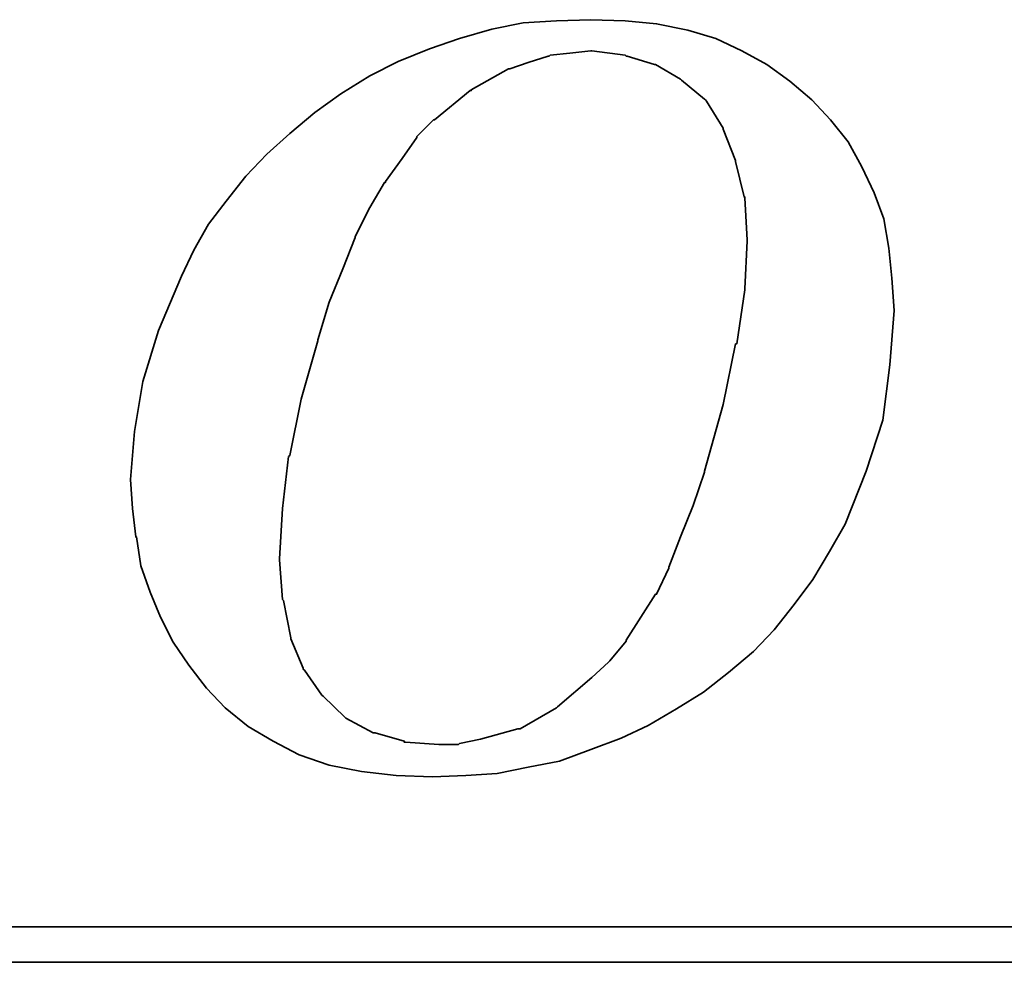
# Model space of a CAD drawing. Header units: millimetres. Extents: x 1 to 148, y 172 to 247.
# Tile 31 of 48: x 117.83 to 119.45, y 208.56 to 210.11. Entities that reach past the tile are written whole.
import ezdxf

# ---------------------------------------------------------------- set-up
doc = ezdxf.new("R2010")
doc.units = ezdxf.units.MM
doc.layers.add('DIM', color=4, linetype='CONTINUOUS')
doc.layers.add('layer 1', color=7, linetype='CONTINUOUS')

# ---------------------------------------------------------------- blocks, each defined once
blk = doc.blocks.new('TBI MOTION logo(完整正式版)')
at = {"layer": 'layer 1', "color": 22, "lineweight": 35}
for points, knots in [([(-11.34375, -6.98375), (-11.34375, -6.98375), (-10.91375, -7.43875), (-10.91375, -7.43875), (-10.91375, -7.43875), (-10.91375, -7.43875), (-10.38625, -7.87125), (-10.38625, -7.87125), (-10.38625, -7.87125), (-10.38625, -7.87125), (-9.81125, -8.20375), (-9.81125, -8.20375), (-9.81125, -8.20375), (-9.81125, -8.20375), (-9.21125, -8.51875), (-9.21125, -8.51875), (-9.21125, -8.51875), (-9.21125, -8.51875), (-8.51625, -8.75875), (-8.51625, -8.75875), (-8.51625, -8.75875), (-8.51625, -8.75875), (-7.77125, -8.90375), (-7.77125, -8.90375), (-7.77125, -8.90375), (-7.77125, -8.90375), (-6.97875, -8.99875), (-6.97875, -8.99875), (-6.97875, -8.99875), (-6.97875, -8.99875), (-6.14125, -9.02375), (-6.14125, -9.02375), (-6.14125, -9.02375), (-6.14125, -9.02375), (-5.37125, -8.99875), (-5.37125, -8.99875), (-5.37125, -8.99875), (-5.37125, -8.99875), (-4.65375, -8.94875), (-4.65375, -8.94875), (-4.65375, -8.94875), (-4.65375, -8.94875), (-3.93375, -8.80625), (-3.93375, -8.80625), (-3.93375, -8.80625), (-3.93375, -8.80625), (-3.21375, -8.66375), (-3.21375, -8.66375), (-3.21375, -8.66375), (-3.21375, -8.66375), (-2.49375, -8.39875), (-2.49375, -8.39875), (-2.49375, -8.39875), (-2.49375, -8.39875), (-1.79875, -8.13375), (-1.79875, -8.13375), (-1.79875, -8.13375), (-1.79875, -8.13375), (-1.17375, -7.84375), (-1.17375, -7.84375), (-1.17375, -7.84375), (-1.17375, -7.84375), (-0.52375, -7.46375), (-0.52375, -7.46375), (-0.52375, -7.46375), (-0.52375, -7.46375), (0.10124, -7.07875), (0.10124, -7.07875), (0.10124, -7.07875), (0.10124, -7.07875), (0.67625, -6.62375), (0.67625, -6.62375), (0.67625, -6.62375), (0.67625, -6.62375), (1.24874, -6.14375), (1.24874, -6.14375), (1.24874, -6.14375), (1.24874, -6.14375), (1.72874, -5.64125), (1.72874, -5.64125), (1.72874, -5.64125), (1.72874, -5.64125), (2.18624, -5.06375), (2.18624, -5.06375), (2.18624, -5.06375), (2.18624, -5.06375), (2.61625, -4.48874), (2.61625, -4.48874), (2.61625, -4.48874), (2.61625, -4.48874), (3.00125, -3.83874), (3.00125, -3.83874), (3.00125, -3.83874), (3.00125, -3.83874), (3.36124, -3.21374), (3.36124, -3.21374), (3.36124, -3.21374), (3.36124, -3.21374), (3.84374, -1.99125), (3.84374, -1.99125), (3.84374, -1.99125), (3.84374, -1.99125), (4.22625, -0.81875), (4.22625, -0.81875), (4.22625, -0.81875), (4.22625, -0.81875), (4.39125, 0.45624), (4.39125, 0.45624), (4.39125, 0.45624), (4.39125, 0.45624), (4.48874, 1.70124), (4.48874, 1.70124), (4.48874, 1.70124), (4.48874, 1.70124), (4.43874, 2.44625), (4.43874, 2.44625), (4.43874, 2.44625), (4.43874, 2.44625), (4.36874, 3.14125), (4.36874, 3.14125), (4.36874, 3.14125), (4.36874, 3.14125), (4.25125, 3.81125), (4.25125, 3.81125), (4.25125, 3.81125), (4.25125, 3.81125), (4.03124, 4.41125), (4.03124, 4.41125), (4.03124, 4.41125), (4.03124, 4.41125), (3.74374, 5.01125), (3.74374, 5.01125), (3.74374, 5.01125), (3.74374, 5.01125), (3.43124, 5.58875), (3.43124, 5.58875), (3.43124, 5.58875), (3.43124, 5.58875), (3.02625, 6.09125), (3.02625, 6.09125), (3.02625, 6.09125), (3.02625, 6.09125), (2.59374, 6.54875), (2.59374, 6.54875), (2.59374, 6.54875), (2.59374, 6.54875), (2.09124, 6.98125), (2.09124, 6.98125), (2.09124, 6.98125), (2.09124, 6.98125), (1.56124, 7.36625), (1.56124, 7.36625), (1.56124, 7.36625), (1.56124, 7.36625), (0.98624, 7.67625), (0.98624, 7.67625), (0.98624, 7.67625), (0.98624, 7.67625), (0.38624, 7.96375), (0.38624, 7.96375), (0.38624, 7.96375), (0.38624, 7.96375), (-0.25875, 8.15625), (-0.25875, 8.15625), (-0.25875, 8.15625), (-0.25875, 8.15625), (-0.98125, 8.30125), (-0.98125, 8.30125), (-0.98125, 8.30125), (-0.98125, 8.30125), (-1.70124, 8.37125), (-1.70124, 8.37125), (-1.70124, 8.37125), (-1.70124, 8.37125), (-2.49375, 8.39624), (-2.49375, 8.39624), (-2.49375, 8.39624), (-2.49375, 8.39624), (-3.28625, 8.37125), (-3.28625, 8.37125), (-3.28625, 8.37125), (-3.28625, 8.37125), (-4.05125, 8.32125), (-4.05125, 8.32125), (-4.05125, 8.32125), (-4.05125, 8.32125), (-4.77375, 8.18125), (-4.77375, 8.18125), (-4.77375, 8.18125), (-4.77375, 8.18125), (-5.51625, 7.96375), (-5.51625, 7.96375), (-5.51625, 7.96375), (-5.51625, 7.96375), (-6.21125, 7.72625), (-6.21125, 7.72625), (-6.21125, 7.72625), (-6.21125, 7.72625), (-6.92875, 7.43625), (-6.92875, 7.43625), (-6.92875, 7.43625), (-6.92875, 7.43625), (-7.57875, 7.10125), (-7.57875, 7.10125), (-7.57875, 7.10125), (-7.57875, 7.10125), (-8.24875, 6.69125), (-8.24875, 6.69125), (-8.24875, 6.69125), (-8.24875, 6.69125), (-8.84875, 6.26125), (-8.84875, 6.26125), (-8.84875, 6.26125), (-8.84875, 6.26125), (-9.42625, 5.78125), (-9.42625, 5.78125), (-9.42625, 5.78125), (-9.42625, 5.78125), (-9.95375, 5.30125), (-9.95375, 5.30125), (-9.95375, 5.30125), (-9.95375, 5.30125), (-10.43375, 4.79624), (-10.43375, 4.79624), (-10.43375, 4.79624), (-10.43375, 4.79624), (-10.88875, 4.22125), (-10.88875, 4.22125), (-10.88875, 4.22125), (-10.88875, 4.22125), (-11.29875, 3.69375), (-11.29875, 3.69375), (-11.29875, 3.69375), (-11.29875, 3.69375), (-11.63375, 3.09125), (-11.63375, 3.09125), (-11.63375, 3.09125), (-11.63375, 3.09125), (-11.91875, 2.49625), (-11.91875, 2.49625), (-11.91875, 2.49625), (-11.91875, 2.49625), (-12.44875, 1.24625), (-12.44875, 1.24625), (-12.44875, 1.24625), (-12.44875, 1.24625), (-12.80875, 0.06874), (-12.80875, 0.06874), (-12.80875, 0.06874), (-12.80875, 0.06874), (-12.99875, -1.07875), (-12.99875, -1.07875), (-12.99875, -1.07875), (-12.99875, -1.07875), (-13.09375, -2.18375), (-13.09375, -2.18375), (-13.09375, -2.18375), (-13.09375, -2.18375), (-13.04875, -2.85375), (-13.04875, -2.85375), (-13.04875, -2.85375), (-13.04875, -2.85375), (-12.97375, -3.50375), (-12.97375, -3.50375), (-12.97375, -3.50375), (-12.97375, -3.50375), (-12.95375, -3.50375), (-12.95375, -3.50375), (-12.95375, -3.50375), (-12.95375, -3.50375), (-12.85375, -4.17375), (-12.85375, -4.17375), (-12.85375, -4.17375), (-12.85375, -4.17375), (-12.63875, -4.77624), (-12.63875, -4.77624), (-12.63875, -4.77624), (-12.63875, -4.77624), (-12.39875, -5.35125), (-12.39875, -5.35125), (-12.39875, -5.35125), (-12.39875, -5.35125), (-12.11375, -5.92875), (-12.11375, -5.92875), (-12.11375, -5.92875), (-12.11375, -5.92875), (-11.75375, -6.45375), (-11.75375, -6.45375), (-11.75375, -6.45375), (-11.75375, -6.45375), (-11.34375, -6.98375), (-11.34375, -6.98375)], [0, 0, 0, 0, 0.01369863, 0.01369863, 0.01369863, 0.01369863, 0.02739726, 0.02739726, 0.02739726, 0.02739726, 0.04109589, 0.04109589, 0.04109589, 0.04109589, 0.05479452, 0.05479452, 0.05479452, 0.05479452, 0.06849315, 0.06849315, 0.06849315, 0.06849315, 0.08219178, 0.08219178, 0.08219178, 0.08219178, 0.09589041, 0.09589041, 0.09589041, 0.09589041, 0.10958904, 0.10958904, 0.10958904, 0.10958904, 0.12328767, 0.12328767, 0.12328767, 0.12328767, 0.1369863, 0.1369863, 0.1369863, 0.1369863, 0.15068493, 0.15068493, 0.15068493, 0.15068493, 0.16438356, 0.16438356, 0.16438356, 0.16438356, 0.17808219, 0.17808219, 0.17808219, 0.17808219, 0.19178082, 0.19178082, 0.19178082, 0.19178082, 0.20547945, 0.20547945, 0.20547945, 0.20547945, 0.21917808, 0.21917808, 0.21917808, 0.21917808, 0.23287671, 0.23287671, 0.23287671, 0.23287671, 0.24657534, 0.24657534, 0.24657534, 0.24657534, 0.26027397, 0.26027397, 0.26027397, 0.26027397, 0.2739726, 0.2739726, 0.2739726, 0.2739726, 0.28767123, 0.28767123, 0.28767123, 0.28767123, 0.30136986, 0.30136986, 0.30136986, 0.30136986, 0.31506849, 0.31506849, 0.31506849, 0.31506849, 0.32876712, 0.32876712, 0.32876712, 0.32876712, 0.34246575, 0.34246575, 0.34246575, 0.34246575, 0.35616438, 0.35616438, 0.35616438, 0.35616438, 0.36986301, 0.36986301, 0.36986301, 0.36986301, 0.38356164, 0.38356164, 0.38356164, 0.38356164, 0.39726027, 0.39726027, 0.39726027, 0.39726027, 0.4109589, 0.4109589, 0.4109589, 0.4109589, 0.42465753, 0.42465753, 0.42465753, 0.42465753, 0.43835616, 0.43835616, 0.43835616, 0.43835616, 0.45205479, 0.45205479, 0.45205479, 0.45205479, 0.46575342, 0.46575342, 0.46575342, 0.46575342, 0.47945205, 0.47945205, 0.47945205, 0.47945205, 0.49315068, 0.49315068, 0.49315068, 0.49315068, 0.50684932, 0.50684932, 0.50684932, 0.50684932, 0.52054795, 0.52054795, 0.52054795, 0.52054795, 0.53424658, 0.53424658, 0.53424658, 0.53424658, 0.54794521, 0.54794521, 0.54794521, 0.54794521, 0.56164384, 0.56164384, 0.56164384, 0.56164384, 0.57534247, 0.57534247, 0.57534247, 0.57534247, 0.5890411, 0.5890411, 0.5890411, 0.5890411, 0.60273973, 0.60273973, 0.60273973, 0.60273973, 0.61643836, 0.61643836, 0.61643836, 0.61643836, 0.63013699, 0.63013699, 0.63013699, 0.63013699, 0.64383562, 0.64383562, 0.64383562, 0.64383562, 0.65753425, 0.65753425, 0.65753425, 0.65753425, 0.67123288, 0.67123288, 0.67123288, 0.67123288, 0.68493151, 0.68493151, 0.68493151, 0.68493151, 0.69863014, 0.69863014, 0.69863014, 0.69863014, 0.71232877, 0.71232877, 0.71232877, 0.71232877, 0.7260274, 0.7260274, 0.7260274, 0.7260274, 0.73972603, 0.73972603, 0.73972603, 0.73972603, 0.75342466, 0.75342466, 0.75342466, 0.75342466, 0.76712329, 0.76712329, 0.76712329, 0.76712329, 0.78082192, 0.78082192, 0.78082192, 0.78082192, 0.79452055, 0.79452055, 0.79452055, 0.79452055, 0.80821918, 0.80821918, 0.80821918, 0.80821918, 0.82191781, 0.82191781, 0.82191781, 0.82191781, 0.83561644, 0.83561644, 0.83561644, 0.83561644, 0.84931507, 0.84931507, 0.84931507, 0.84931507, 0.8630137, 0.8630137, 0.8630137, 0.8630137, 0.87671233, 0.87671233, 0.87671233, 0.87671233, 0.89041096, 0.89041096, 0.89041096, 0.89041096, 0.90410959, 0.90410959, 0.90410959, 0.90410959, 0.91780822, 0.91780822, 0.91780822, 0.91780822, 0.93150685, 0.93150685, 0.93150685, 0.93150685, 0.94520548, 0.94520548, 0.94520548, 0.94520548, 0.95890411, 0.95890411, 0.95890411, 0.95890411, 0.97260274, 0.97260274, 0.97260274, 0.97260274, 0.98630137, 0.98630137, 0.98630137, 0.98630137, 1, 1, 1, 1]), ([(-8.77875, 1.03124), (-8.77875, 1.03124), (-8.51625, 1.89625), (-8.51625, 1.89625), (-8.51625, 1.89625), (-8.51625, 1.89625), (-8.20375, 2.66375), (-8.20375, 2.66375), (-8.20375, 2.66375), (-8.20375, 2.66375), (-7.91625, 3.38125), (-7.91625, 3.38125), (-7.91625, 3.38125), (-7.91625, 3.38125), (-7.91625, 3.40624), (-7.91625, 3.40624), (-7.91625, 3.40624), (-7.91625, 3.40624), (-7.57875, 4.07624), (-7.57875, 4.07624), (-7.57875, 4.07624), (-7.57875, 4.07624), (-7.24375, 4.65125), (-7.24375, 4.65125), (-7.24375, 4.65125), (-7.24375, 4.65125), (-7.21875, 4.65125), (-7.21875, 4.65125), (-7.21875, 4.65125), (-7.21875, 4.65125), (-7.21875, 4.67624), (-7.21875, 4.67624), (-7.21875, 4.67624), (-7.21875, 4.67624), (-6.83625, 5.20375), (-6.83625, 5.20375), (-6.83625, 5.20375), (-6.83625, 5.20375), (-6.49875, 5.68625), (-6.49875, 5.68625), (-6.49875, 5.68625), (-6.49875, 5.68625), (-6.49875, 5.70625), (-6.49875, 5.70625), (-6.49875, 5.70625), (-6.49875, 5.70625), (-6.11625, 6.09125), (-6.11625, 6.09125), (-6.11625, 6.09125), (-6.11625, 6.09125), (-6.09125, 6.09125), (-6.09125, 6.09125), (-6.09125, 6.09125), (-6.09125, 6.09125), (-5.27375, 6.76625), (-5.27375, 6.76625), (-5.27375, 6.76625), (-5.27375, 6.76625), (-5.24875, 6.76625), (-5.24875, 6.76625), (-5.24875, 6.76625), (-5.24875, 6.76625), (-5.24875, 6.78625), (-5.24875, 6.78625), (-5.24875, 6.78625), (-5.24875, 6.78625), (-4.38875, 7.26624), (-4.38875, 7.26624), (-4.38875, 7.26624), (-4.38875, 7.26624), (-4.36125, 7.26624), (-4.36125, 7.26624), (-4.36125, 7.26624), (-4.36125, 7.26624), (-3.93375, 7.41125), (-3.93375, 7.41125), (-3.93375, 7.41125), (-3.93375, 7.41125), (-3.47375, 7.55625), (-3.47375, 7.55625), (-3.47375, 7.55625), (-3.47375, 7.55625), (-3.45375, 7.55625), (-3.45375, 7.55625), (-3.45375, 7.55625), (-3.45375, 7.55625), (-3.42875, 7.58124), (-3.42875, 7.58124), (-3.42875, 7.58124), (-3.42875, 7.58124), (-2.97375, 7.62625), (-2.97375, 7.62625), (-2.97375, 7.62625), (-2.97375, 7.62625), (-2.49375, 7.67625), (-2.49375, 7.67625), (-2.49375, 7.67625), (-2.49375, 7.67625), (-2.46875, 7.67625), (-2.46875, 7.67625), (-2.46875, 7.67625), (-2.46875, 7.67625), (-1.70124, 7.58124), (-1.70124, 7.58124), (-1.70124, 7.58124), (-1.70124, 7.58124), (-1.67875, 7.55625), (-1.67875, 7.55625), (-1.67875, 7.55625), (-1.67875, 7.55625), (-1.65375, 7.55625), (-1.65375, 7.55625), (-1.65375, 7.55625), (-1.65375, 7.55625), (-1.03125, 7.36625), (-1.03125, 7.36625), (-1.03125, 7.36625), (-1.03125, 7.36625), (-1.00625, 7.36625), (-1.00625, 7.36625), (-1.00625, 7.36625), (-1.00625, 7.36625), (-0.43124, 7.02624), (-0.43124, 7.02624), (-0.43124, 7.02624), (-0.43124, 7.02624), (-0.40625, 7.00624), (-0.40625, 7.00624), (-0.40625, 7.00624), (-0.40625, 7.00624), (0.12124, 6.57124), (0.12124, 6.57124), (0.12124, 6.57124), (0.12124, 6.57124), (0.14624, 6.54875), (0.14624, 6.54875), (0.14624, 6.54875), (0.14624, 6.54875), (0.17124, 6.52375), (0.17124, 6.52375), (0.17124, 6.52375), (0.17124, 6.52375), (0.55625, 5.89875), (0.55625, 5.89875), (0.55625, 5.89875), (0.55625, 5.89875), (0.55625, 5.87625), (0.55625, 5.87625), (0.55625, 5.87625), (0.55625, 5.87625), (0.84124, 5.15625), (0.84124, 5.15625), (0.84124, 5.15625), (0.84124, 5.15625), (0.84124, 5.13125), (0.84124, 5.13125), (0.84124, 5.13125), (0.84124, 5.13125), (1.03624, 4.31875), (1.03624, 4.31875), (1.03624, 4.31875), (1.03624, 4.31875), (1.05624, 4.31875), (1.05624, 4.31875), (1.05624, 4.31875), (1.05624, 4.31875), (1.05624, 4.29125), (1.05624, 4.29125), (1.05624, 4.29125), (1.05624, 4.29125), (1.10625, 3.33125), (1.10625, 3.33125), (1.10625, 3.33125), (1.10625, 3.33125), (1.10625, 3.30875), (1.10625, 3.30875), (1.10625, 3.30875), (1.10625, 3.30875), (1.05624, 2.20624), (1.05624, 2.20624), (1.05624, 2.20624), (1.05624, 2.20624), (1.05624, 2.18124), (1.05624, 2.18124), (1.05624, 2.18124), (1.05624, 2.18124), (0.86624, 0.93624), (0.86624, 0.93624), (0.86624, 0.93624), (0.86624, 0.93624), (0.84124, 0.93624), (0.84124, 0.93624), (0.84124, 0.93624), (0.84124, 0.93624), (0.55625, -0.45874), (0.55625, -0.45874), (0.55625, -0.45874), (0.55625, -0.45874), (0.12124, -1.99125), (0.12124, -1.99125), (0.12124, -1.99125), (0.12124, -1.99125), (0.12124, -2.01874), (0.12124, -2.01874), (0.12124, -2.01874), (0.12124, -2.01874), (-0.13874, -2.78375), (-0.13874, -2.78375), (-0.13874, -2.78375), (-0.13874, -2.78375), (-0.43124, -3.50375), (-0.43124, -3.50375), (-0.43124, -3.50375), (-0.43124, -3.50375), (-0.69375, -4.19875), (-0.69375, -4.19875), (-0.69375, -4.19875), (-0.69375, -4.19875), (-0.69375, -4.22375), (-0.69375, -4.22375), (-0.69375, -4.22375), (-0.69375, -4.22375), (-0.98125, -4.82374), (-0.98125, -4.82374), (-0.98125, -4.82374), (-0.98125, -4.82374), (-1.00625, -4.82374), (-1.00625, -4.82374), (-1.00625, -4.82374), (-1.00625, -4.82374), (-1.33875, -5.35125), (-1.33875, -5.35125), (-1.33875, -5.35125), (-1.33875, -5.35125), (-1.67875, -5.87875), (-1.67875, -5.87875), (-1.67875, -5.87875), (-1.67875, -5.87875), (-1.67875, -5.90375), (-1.67875, -5.90375), (-1.67875, -5.90375), (-1.67875, -5.90375), (-2.05875, -6.35875), (-2.05875, -6.35875), (-2.05875, -6.35875), (-2.05875, -6.35875), (-2.08375, -6.38375), (-2.08375, -6.38375), (-2.08375, -6.38375), (-2.08375, -6.38375), (-2.46875, -6.74375), (-2.46875, -6.74375), (-2.46875, -6.74375), (-2.46875, -6.74375), (-3.25875, -7.41625), (-3.25875, -7.41625), (-3.25875, -7.41625), (-3.25875, -7.41625), (-3.28625, -7.43875), (-3.28625, -7.43875), (-3.28625, -7.43875), (-3.28625, -7.43875), (-4.12375, -7.91875), (-4.12375, -7.91875), (-4.12375, -7.91875), (-4.12375, -7.91875), (-4.14875, -7.91875), (-4.14875, -7.91875), (-4.14875, -7.91875), (-4.14875, -7.91875), (-4.17125, -7.91875), (-4.17125, -7.91875), (-4.17125, -7.91875), (-4.17125, -7.91875), (-5.03375, -8.15875), (-5.03375, -8.15875), (-5.03375, -8.15875), (-5.03375, -8.15875), (-5.51625, -8.25625), (-5.51625, -8.25625), (-5.51625, -8.25625), (-5.51625, -8.25625), (-5.54125, -8.27875), (-5.54125, -8.27875), (-5.54125, -8.27875), (-5.54125, -8.27875), (-5.56375, -8.27875), (-5.56375, -8.27875), (-5.56375, -8.27875), (-5.56375, -8.27875), (-5.99625, -8.27875), (-5.99625, -8.27875), (-5.99625, -8.27875), (-5.99625, -8.27875), (-6.76375, -8.23125), (-6.76375, -8.23125), (-6.76375, -8.23125), (-6.76375, -8.23125), (-6.78875, -8.23125), (-6.78875, -8.23125), (-6.78875, -8.23125), (-6.78875, -8.23125), (-6.78875, -8.20375), (-6.78875, -8.20375), (-6.78875, -8.20375), (-6.78875, -8.20375), (-7.45875, -8.01375), (-7.45875, -8.01375), (-7.45875, -8.01375), (-7.45875, -8.01375), (-7.48375, -8.01375), (-7.48375, -8.01375), (-7.48375, -8.01375), (-7.48375, -8.01375), (-7.50875, -8.01375), (-7.50875, -8.01375), (-7.50875, -8.01375), (-7.50875, -8.01375), (-8.13125, -7.67875), (-8.13125, -7.67875), (-8.13125, -7.67875), (-8.13125, -7.67875), (-8.15625, -7.65375), (-8.15625, -7.65375), (-8.15625, -7.65375), (-8.15625, -7.65375), (-8.65875, -7.17375), (-8.65875, -7.17375), (-8.65875, -7.17375), (-8.65875, -7.17375), (-8.68375, -7.14875), (-8.68375, -7.14875), (-8.68375, -7.14875), (-8.68375, -7.14875), (-9.08875, -6.57375), (-9.08875, -6.57375), (-9.08875, -6.57375), (-9.08875, -6.57375), (-9.11375, -6.54875), (-9.11375, -6.54875), (-9.11375, -6.54875), (-9.11375, -6.54875), (-9.11375, -6.52875), (-9.11375, -6.52875), (-9.11375, -6.52875), (-9.11375, -6.52875), (-9.40375, -5.85375), (-9.40375, -5.85375), (-9.40375, -5.85375), (-9.40375, -5.85375), (-9.40375, -5.82875), (-9.40375, -5.82875), (-9.40375, -5.82875), (-9.40375, -5.82875), (-9.56875, -4.96875), (-9.56875, -4.96875), (-9.56875, -4.96875), (-9.56875, -4.96875), (-9.59375, -4.94375), (-9.59375, -4.94375), (-9.59375, -4.94375), (-9.59375, -4.94375), (-9.66375, -4.03375), (-9.66375, -4.03375), (-9.66375, -4.03375), (-9.66375, -4.03375), (-9.66375, -4.00875), (-9.66375, -4.00875), (-9.66375, -4.00875), (-9.66375, -4.00875), (-9.59375, -2.85375), (-9.59375, -2.85375), (-9.59375, -2.85375), (-9.59375, -2.85375), (-9.45125, -1.65875), (-9.45125, -1.65875), (-9.45125, -1.65875), (-9.45125, -1.65875), (-9.42625, -1.63375), (-9.42625, -1.63375), (-9.42625, -1.63375), (-9.42625, -1.63375), (-9.16125, -0.33875), (-9.16125, -0.33875), (-9.16125, -0.33875), (-9.16125, -0.33875), (-8.77875, 1.00624), (-8.77875, 1.00624), (-8.77875, 1.00624), (-8.77875, 1.00624), (-8.77875, 1.03124), (-8.77875, 1.03124)], [0, 0, 0, 0, 0.01020408, 0.01020408, 0.01020408, 0.01020408, 0.02040816, 0.02040816, 0.02040816, 0.02040816, 0.03061224, 0.03061224, 0.03061224, 0.03061224, 0.04081633, 0.04081633, 0.04081633, 0.04081633, 0.05102041, 0.05102041, 0.05102041, 0.05102041, 0.06122449, 0.06122449, 0.06122449, 0.06122449, 0.07142857, 0.07142857, 0.07142857, 0.07142857, 0.08163265, 0.08163265, 0.08163265, 0.08163265, 0.09183673, 0.09183673, 0.09183673, 0.09183673, 0.10204082, 0.10204082, 0.10204082, 0.10204082, 0.1122449, 0.1122449, 0.1122449, 0.1122449, 0.12244898, 0.12244898, 0.12244898, 0.12244898, 0.13265306, 0.13265306, 0.13265306, 0.13265306, 0.14285714, 0.14285714, 0.14285714, 0.14285714, 0.15306122, 0.15306122, 0.15306122, 0.15306122, 0.16326531, 0.16326531, 0.16326531, 0.16326531, 0.17346939, 0.17346939, 0.17346939, 0.17346939, 0.18367347, 0.18367347, 0.18367347, 0.18367347, 0.19387755, 0.19387755, 0.19387755, 0.19387755, 0.20408163, 0.20408163, 0.20408163, 0.20408163, 0.21428571, 0.21428571, 0.21428571, 0.21428571, 0.2244898, 0.2244898, 0.2244898, 0.2244898, 0.23469388, 0.23469388, 0.23469388, 0.23469388, 0.24489796, 0.24489796, 0.24489796, 0.24489796, 0.25510204, 0.25510204, 0.25510204, 0.25510204, 0.26530612, 0.26530612, 0.26530612, 0.26530612, 0.2755102, 0.2755102, 0.2755102, 0.2755102, 0.28571429, 0.28571429, 0.28571429, 0.28571429, 0.29591837, 0.29591837, 0.29591837, 0.29591837, 0.30612245, 0.30612245, 0.30612245, 0.30612245, 0.31632653, 0.31632653, 0.31632653, 0.31632653, 0.32653061, 0.32653061, 0.32653061, 0.32653061, 0.33673469, 0.33673469, 0.33673469, 0.33673469, 0.34693878, 0.34693878, 0.34693878, 0.34693878, 0.35714286, 0.35714286, 0.35714286, 0.35714286, 0.36734694, 0.36734694, 0.36734694, 0.36734694, 0.37755102, 0.37755102, 0.37755102, 0.37755102, 0.3877551, 0.3877551, 0.3877551, 0.3877551, 0.39795918, 0.39795918, 0.39795918, 0.39795918, 0.40816327, 0.40816327, 0.40816327, 0.40816327, 0.41836735, 0.41836735, 0.41836735, 0.41836735, 0.42857143, 0.42857143, 0.42857143, 0.42857143, 0.43877551, 0.43877551, 0.43877551, 0.43877551, 0.44897959, 0.44897959, 0.44897959, 0.44897959, 0.45918367, 0.45918367, 0.45918367, 0.45918367, 0.46938776, 0.46938776, 0.46938776, 0.46938776, 0.47959184, 0.47959184, 0.47959184, 0.47959184, 0.48979592, 0.48979592, 0.48979592, 0.48979592, 0.5, 0.5, 0.5, 0.5, 0.51020408, 0.51020408, 0.51020408, 0.51020408, 0.52040816, 0.52040816, 0.52040816, 0.52040816, 0.53061224, 0.53061224, 0.53061224, 0.53061224, 0.54081633, 0.54081633, 0.54081633, 0.54081633, 0.55102041, 0.55102041, 0.55102041, 0.55102041, 0.56122449, 0.56122449, 0.56122449, 0.56122449, 0.57142857, 0.57142857, 0.57142857, 0.57142857, 0.58163265, 0.58163265, 0.58163265, 0.58163265, 0.59183673, 0.59183673, 0.59183673, 0.59183673, 0.60204082, 0.60204082, 0.60204082, 0.60204082, 0.6122449, 0.6122449, 0.6122449, 0.6122449, 0.62244898, 0.62244898, 0.62244898, 0.62244898, 0.63265306, 0.63265306, 0.63265306, 0.63265306, 0.64285714, 0.64285714, 0.64285714, 0.64285714, 0.65306122, 0.65306122, 0.65306122, 0.65306122, 0.66326531, 0.66326531, 0.66326531, 0.66326531, 0.67346939, 0.67346939, 0.67346939, 0.67346939, 0.68367347, 0.68367347, 0.68367347, 0.68367347, 0.69387755, 0.69387755, 0.69387755, 0.69387755, 0.70408163, 0.70408163, 0.70408163, 0.70408163, 0.71428571, 0.71428571, 0.71428571, 0.71428571, 0.7244898, 0.7244898, 0.7244898, 0.7244898, 0.73469388, 0.73469388, 0.73469388, 0.73469388, 0.74489796, 0.74489796, 0.74489796, 0.74489796, 0.75510204, 0.75510204, 0.75510204, 0.75510204, 0.76530612, 0.76530612, 0.76530612, 0.76530612, 0.7755102, 0.7755102, 0.7755102, 0.7755102, 0.78571429, 0.78571429, 0.78571429, 0.78571429, 0.79591837, 0.79591837, 0.79591837, 0.79591837, 0.80612245, 0.80612245, 0.80612245, 0.80612245, 0.81632653, 0.81632653, 0.81632653, 0.81632653, 0.82653061, 0.82653061, 0.82653061, 0.82653061, 0.83673469, 0.83673469, 0.83673469, 0.83673469, 0.84693878, 0.84693878, 0.84693878, 0.84693878, 0.85714286, 0.85714286, 0.85714286, 0.85714286, 0.86734694, 0.86734694, 0.86734694, 0.86734694, 0.87755102, 0.87755102, 0.87755102, 0.87755102, 0.8877551, 0.8877551, 0.8877551, 0.8877551, 0.89795918, 0.89795918, 0.89795918, 0.89795918, 0.90816327, 0.90816327, 0.90816327, 0.90816327, 0.91836735, 0.91836735, 0.91836735, 0.91836735, 0.92857143, 0.92857143, 0.92857143, 0.92857143, 0.93877551, 0.93877551, 0.93877551, 0.93877551, 0.94897959, 0.94897959, 0.94897959, 0.94897959, 0.95918367, 0.95918367, 0.95918367, 0.95918367, 0.96938776, 0.96938776, 0.96938776, 0.96938776, 0.97959184, 0.97959184, 0.97959184, 0.97959184, 0.98979592, 0.98979592, 0.98979592, 0.98979592, 1, 1, 1, 1]), ([(75.90875, -9.47875), (75.90875, -9.47875), (75.90875, -12.28625), (75.90875, -12.28625), (75.90875, -12.28625), (75.90875, -12.28625), (75.90875, -12.47875), (75.90875, -12.47875), (75.90875, -12.47875), (75.90875, -12.47875), (75.71625, -12.47875), (75.71625, -12.47875), (75.71625, -12.47875), (75.71625, -12.47875), (-88.32875, -12.47875), (-88.32875, -12.47875), (-88.32875, -12.47875), (-88.32875, -12.47875), (-88.32875, -13.29375), (-88.32875, -13.29375), (-88.32875, -13.29375), (-88.32875, -13.29375), (82.89125, -13.29375), (82.89125, -13.29375), (82.89125, -13.29375), (82.89125, -13.29375), (75.90875, -9.47875), (75.90875, -9.47875)], [0, 0, 0, 0, 0.14285714, 0.14285714, 0.14285714, 0.14285714, 0.28571429, 0.28571429, 0.28571429, 0.28571429, 0.42857143, 0.42857143, 0.42857143, 0.42857143, 0.57142857, 0.57142857, 0.57142857, 0.57142857, 0.71428571, 0.71428571, 0.71428571, 0.71428571, 0.85714286, 0.85714286, 0.85714286, 0.85714286, 1, 1, 1, 1])]:
    blk.add_open_spline(points, degree=3, knots=knots, dxfattribs=at)

msp = doc.modelspace()

# ---------------------------------------------------------------- block references
at = {"layer": 'DIM', "color": 7, "xscale": 0.0712799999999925, "yscale": 0.0712799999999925, "zscale": 0.0712799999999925}
msp.add_blockref('TBI MOTION logo(完整正式版)', (118.9453, 209.5082), dxfattribs=at)

doc.saveas('drawing.dxf')
